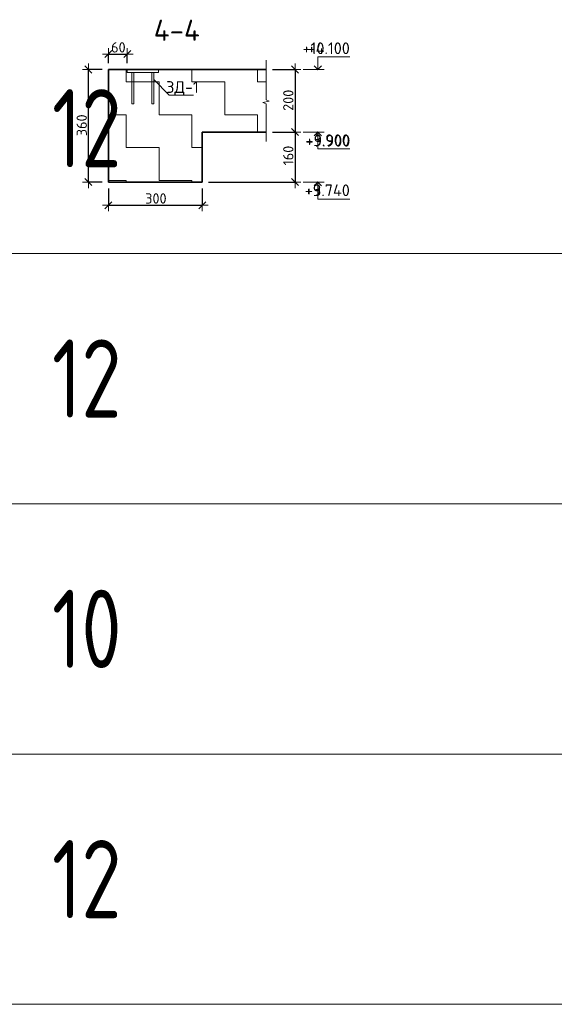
# Model space of a CAD drawing. Header units: metres. Extents: x -38 to 97, y -15 to 21.
# Tile 99 of 114: x 75.89 to 77.6, y 10.07 to 13.22. Entities that reach past the tile are written whole.
import ezdxf

# ---------------------------------------------------------------- set-up
doc = ezdxf.new("R2010")
doc.units = ezdxf.units.M
doc.header["$PDMODE"] = 65
for name, color, linetype, lineweight in [('XR$3$Перекрытие_ Сборный элемент', 7, 'Continuous', 35), ('XR$3$Размерная линия_ общее', 7, 'Continuous', 13), ('XR$3$Текст_ общее_1', 7, 'Continuous', 13), ('XR$5$Перекрытие_ Сборный элемент', 7, 'Continuous', 35), ('XR$5$Размерная линия_ общее', 7, 'Continuous', 13), ('XR$5$Текст_ общее_1', 7, 'Continuous', 13)]:
    doc.layers.add(name, color=color, linetype=linetype, lineweight=lineweight)
doc.styles.add('ISOCPEUR', font='txt')
doc.dimstyles.new('DIMSTYLE_11', dxfattribs={"dimtxt": 0.033, "dimasz": 0.0375, "dimexe": 0, "dimexo": 0, "dimgap": 0.0165, "dimtad": 2, "dimdec": 0, "dimlfac": 1000, "dimrnd": 1, "dimzin": 12, "dimdsep": 46, "dimtxsty": 'ISOCPEUR', "dimblk1": 'ALL_ML_STRICH', "dimblk2": 'ALL_ML_STRICH', "dimsah": 1, "dimcen": 0, "dimclrd": 7, "dimclre": 256, "dimclrt": 7, "dimadec": 0, "dimazin": 0, "dimtfac": 1, "dimtdec": 0, "dimtix": 1, "dimtmove": 2, "dimatfit": 3, "dimfxl": 0, "dimtvp": 1.2, "dimtzin": 0, "dimlwd": 0, "dimlwe": -3, "dimarcsym": 0})
doc.dimstyles.new('DIMSTYLE_8', dxfattribs={"dimtxt": 0.033, "dimasz": 0.0375, "dimexe": 0, "dimexo": 0, "dimgap": 0.0165, "dimtad": 2, "dimdec": 0, "dimlfac": 1000, "dimrnd": 1, "dimzin": 12, "dimdsep": 46, "dimtxsty": 'ISOCPEUR', "dimblk1": 'ALL_ML_STRICH', "dimblk2": 'ALL_ML_STRICH', "dimsah": 1, "dimcen": 0, "dimclrd": 7, "dimclre": 256, "dimclrt": 7, "dimadec": 0, "dimazin": 0, "dimtfac": 1, "dimtdec": 0, "dimtix": 1, "dimtmove": 2, "dimatfit": 3, "dimfxl": 0, "dimtzin": 0, "dimlwd": 0, "dimlwe": -3, "dimarcsym": 0})
pattern_1 = [(0, (0.21, 0.21), (0.105, 0.105), [0.105, -0.105]), (90, (0.21, 0.21), (-0.105, 0.105), [0.105, -0.105])]

# ---------------------------------------------------------------- blocks, each defined once
blk = doc.blocks.new('ЭЛЕМЕНТ_УЗОРА_5')
at = {"color": 7, "linetype": 'Continuous', "lineweight": 13, "transparency": 33554687}
blk.add_line((76.6772, 12.8295), (76.6772, 12.8295), dxfattribs=at)
blk.add_lwpolyline([(76.6772, 13.0895), (76.6772, 12.9623), (76.6872, 12.9587), (76.6672, 12.9538), (76.6772, 12.9496), (76.6772, 12.8295)], dxfattribs=at)
blk = doc.blocks.new('СЛОЖНЫЙ_ОБЪЕКТ_9')
at = {"color": 7, "linetype": 'Continuous', "lineweight": 13, "transparency": 33554687}
blk.add_line((76.8625, 13.0595), (76.7959, 13.0595), dxfattribs=at)
blk.add_lwpolyline([(76.8425, 13.0595), (76.8425, 13.0995), (76.9449, 13.0995)], dxfattribs=at)
at = {"color": 7, "linetype": 'Continuous', "lineweight": 35, "transparency": 33554687}
blk.add_lwpolyline([(76.8304, 13.0716), (76.8425, 13.0595), (76.8546, 13.0716)], dxfattribs=at)
blk = doc.blocks.new('СЛОЖНЫЙ_ОБЪЕКТ_10')
at = {"color": 7, "linetype": 'Continuous', "lineweight": 13, "transparency": 33554687}
blk.add_line((76.8625, 12.8595), (76.7959, 12.8595), dxfattribs=at)
at = {"color": 7, "linetype": 'Continuous', "lineweight": 35, "transparency": 33554687}
blk.add_lwpolyline([(76.8304, 12.8474), (76.8425, 12.8595), (76.8546, 12.8474)], dxfattribs=at)
at = {"color": 7, "linetype": 'Continuous', "lineweight": 13, "transparency": 33554687}
blk.add_lwpolyline([(76.8425, 12.8595), (76.8425, 12.8055), (76.9449, 12.8055)], dxfattribs=at)
blk = doc.blocks.new('СЛОЖНЫЙ_ОБЪЕКТ_11')
at = {"color": 7, "linetype": 'Continuous', "lineweight": 13, "transparency": 33554687}
blk.add_line((76.8625, 12.6995), (76.7959, 12.6995), dxfattribs=at)
at = {"color": 7, "linetype": 'Continuous', "lineweight": 35, "transparency": 33554687}
blk.add_lwpolyline([(76.8304, 12.6874), (76.8425, 12.6995), (76.8546, 12.6874)], dxfattribs=at)
at = {"color": 7, "linetype": 'Continuous', "lineweight": 13, "transparency": 33554687}
blk.add_lwpolyline([(76.8425, 12.6995), (76.8425, 12.6455), (76.9449, 12.6455)], dxfattribs=at)
blk = doc.blocks.new('ALL_ML_STRICH')
at = {"color": 0, "linetype": 'ByBlock', "lineweight": -2}
for p, q in [((-1, 0), (0.5, 0)), ((-0.3, -0.3), (0.3, 0.3)), ((0, -0.5), (0, 0.5))]:
    blk.add_line(p, q, dxfattribs=at)
blk = doc.blocks.new('*D109')
at = {"layer": 'DEFPOINTS', "color": 7, "linetype": 'Continuous', "lineweight": 13, "transparency": 33554687}
for p in [(76.6772, 13.0595), (76.7696, 13.0595), (76.6772, 12.8595)]:
    blk.add_point(p, dxfattribs=at)
at = {"layer": 'XR$3$Размерная линия_ общее', "color": 253, "linetype": 'Continuous', "lineweight": -2, "true_color": 0xa0a0a0, "transparency": 33554687}
for p, q in [((76.6972, 13.0595), (76.7696, 13.0595)), ((76.6972, 12.8595), (76.7696, 12.8595))]:
    blk.add_line(p, q, dxfattribs=at)
at = {"layer": 'XR$3$Размерная линия_ общее', "color": 7, "linetype": 'Continuous', "lineweight": -2, "transparency": 33554687}
blk.add_line((76.7696, 13.0595), (76.7696, 12.8595), dxfattribs=at)
at = {"layer": 'XR$3$Размерная линия_ общее', "color": 7, "linetype": 'Continuous', "lineweight": 13, "transparency": 33554687, "xscale": 0.0375, "yscale": 0.0375, "zscale": 0.0375}
for p, rotation in [((76.7696, 13.0595), 90), ((76.7696, 12.8595), 270)]:
    blk.add_blockref('ALL_ML_STRICH', p, dxfattribs=dict(at, rotation=rotation))
at = {"layer": 'XR$3$Размерная линия_ общее', "color": 7, "linetype": 'Continuous', "lineweight": 13, "transparency": 33554687, "insert": (76.7481, 12.9611), "char_height": 0.033, "width": 0.099, "attachment_point": 5, "rotation": 90, "style": 'ISOCPEUR'}
blk.add_mtext('\\A1;{200}', dxfattribs=at)
blk = doc.blocks.new('*D110')
at = {"layer": 'DEFPOINTS', "color": 7, "linetype": 'Continuous', "lineweight": 13, "transparency": 33554687}
for p in [(76.6772, 12.8595), (76.7696, 12.8595), (76.473, 12.6995)]:
    blk.add_point(p, dxfattribs=at)
at = {"layer": 'XR$3$Размерная линия_ общее', "color": 253, "linetype": 'Continuous', "lineweight": -2, "true_color": 0xa0a0a0, "transparency": 33554687}
for p, q in [((76.6972, 12.8595), (76.7696, 12.8595)), ((76.493, 12.6995), (76.7696, 12.6995))]:
    blk.add_line(p, q, dxfattribs=at)
at = {"layer": 'XR$3$Размерная линия_ общее', "color": 7, "linetype": 'Continuous', "lineweight": -2, "transparency": 33554687}
blk.add_line((76.7696, 12.8595), (76.7696, 12.6995), dxfattribs=at)
at = {"layer": 'XR$3$Размерная линия_ общее', "color": 7, "linetype": 'Continuous', "lineweight": 13, "transparency": 33554687, "xscale": 0.0375, "yscale": 0.0375, "zscale": 0.0375}
for p, rotation in [((76.7696, 12.8595), 90), ((76.7696, 12.6995), 270)]:
    blk.add_blockref('ALL_ML_STRICH', p, dxfattribs=dict(at, rotation=rotation))
at = {"layer": 'XR$3$Размерная линия_ общее', "color": 7, "linetype": 'Continuous', "lineweight": 13, "transparency": 33554687, "insert": (76.7481, 12.7844), "char_height": 0.033, "width": 0.099, "attachment_point": 5, "rotation": 90, "style": 'ISOCPEUR'}
blk.add_mtext('\\A1;{160}', dxfattribs=at)
blk = doc.blocks.new('*D111')
at = {"layer": 'DEFPOINTS', "color": 7, "linetype": 'Continuous', "lineweight": 13, "transparency": 33554687}
for p in [(76.173, 13.0595), (76.109, 12.6995), (76.173, 12.6995)]:
    blk.add_point(p, dxfattribs=at)
at = {"layer": 'XR$3$Размерная линия_ общее', "color": 253, "linetype": 'Continuous', "lineweight": -2, "true_color": 0xa0a0a0, "transparency": 33554687}
for p, q in [((76.153, 13.0595), (76.109, 13.0595)), ((76.153, 12.6995), (76.109, 12.6995))]:
    blk.add_line(p, q, dxfattribs=at)
at = {"layer": 'XR$3$Размерная линия_ общее', "color": 7, "linetype": 'Continuous', "lineweight": -2, "transparency": 33554687}
blk.add_line((76.109, 12.6995), (76.109, 13.0595), dxfattribs=at)
at = {"layer": 'XR$3$Размерная линия_ общее', "color": 7, "linetype": 'Continuous', "lineweight": 13, "transparency": 33554687, "xscale": 0.0375, "yscale": 0.0375, "zscale": 0.0375}
for p, rotation in [((76.109, 13.0595), 90), ((76.109, 12.6995), 270)]:
    blk.add_blockref('ALL_ML_STRICH', p, dxfattribs=dict(at, rotation=rotation))
at = {"layer": 'XR$3$Размерная линия_ общее', "color": 7, "linetype": 'Continuous', "lineweight": 13, "transparency": 33554687, "insert": (76.0875, 12.8811), "char_height": 0.033, "width": 0.099, "attachment_point": 5, "rotation": 90, "style": 'ISOCPEUR'}
blk.add_mtext('\\A1;{360}', dxfattribs=at)
blk = doc.blocks.new('*D112')
at = {"layer": 'DEFPOINTS', "color": 7, "linetype": 'Continuous', "lineweight": 13, "transparency": 33554687}
for p in [(76.173, 12.6995), (76.473, 12.6995), (76.173, 12.6258)]:
    blk.add_point(p, dxfattribs=at)
at = {"layer": 'XR$3$Размерная линия_ общее', "color": 253, "linetype": 'Continuous', "lineweight": -2, "true_color": 0xa0a0a0, "transparency": 33554687}
for p, q in [((76.173, 12.6795), (76.173, 12.6258)), ((76.473, 12.6795), (76.473, 12.6258))]:
    blk.add_line(p, q, dxfattribs=at)
at = {"layer": 'XR$3$Размерная линия_ общее', "color": 7, "linetype": 'Continuous', "lineweight": -2, "transparency": 33554687}
blk.add_line((76.173, 12.6258), (76.473, 12.6258), dxfattribs=at)
at = {"layer": 'XR$3$Размерная линия_ общее', "color": 7, "linetype": 'Continuous', "lineweight": 13, "transparency": 33554687, "xscale": 0.0375, "yscale": 0.0375, "zscale": 0.0375, "rotation": 180}
blk.add_blockref('ALL_ML_STRICH', (76.173, 12.6258), dxfattribs=at)
at = {"layer": 'XR$3$Размерная линия_ общее', "color": 7, "linetype": 'Continuous', "lineweight": 13, "transparency": 33554687, "xscale": 0.0375, "yscale": 0.0375, "zscale": 0.0375}
blk.add_blockref('ALL_ML_STRICH', (76.473, 12.6258), dxfattribs=at)
at = {"layer": 'XR$3$Размерная линия_ общее', "color": 7, "linetype": 'Continuous', "lineweight": 13, "transparency": 33554687, "insert": (76.3247, 12.6473), "char_height": 0.033, "width": 0.099, "attachment_point": 5, "style": 'ISOCPEUR'}
blk.add_mtext('\\A1;{300}', dxfattribs=at)
blk = doc.blocks.new('СЛОЖНЫЙ_ОБЪЕКТ_39')
at = {"layer": 'XR$3$Перекрытие_ Сборный элемент', "color": 7, "linetype": 'Continuous', "lineweight": 13, "transparency": 33554687}
for points in [[(76.333, 13.0495), (76.233, 13.0495), (76.233, 13.0595), (76.333, 13.0595), (76.333, 13.0495)], [(76.248, 13.0495), (76.254, 13.0495), (76.254, 12.9495), (76.248, 12.9495), (76.248, 13.0495)], [(76.318, 13.0495), (76.312, 13.0495), (76.312, 12.9495), (76.318, 12.9495), (76.318, 13.0495)]]:
    blk.add_lwpolyline(points, close=True, dxfattribs=at)
blk = doc.blocks.new('*D229')
at = {"layer": 'DEFPOINTS', "color": 7, "linetype": 'Continuous', "lineweight": 13, "transparency": 33554687}
for p in [(76.173, 13.1087), (76.173, 13.0595), (76.233, 13.0595)]:
    blk.add_point(p, dxfattribs=at)
at = {"layer": 'XR$3$Размерная линия_ общее', "color": 253, "linetype": 'Continuous', "lineweight": -2, "true_color": 0xa0a0a0, "transparency": 33554687}
for p, q in [((76.173, 13.0795), (76.173, 13.1087)), ((76.233, 13.0795), (76.233, 13.1087))]:
    blk.add_line(p, q, dxfattribs=at)
at = {"layer": 'XR$3$Размерная линия_ общее', "color": 7, "linetype": 'Continuous', "lineweight": -2, "transparency": 33554687}
blk.add_line((76.173, 13.1087), (76.233, 13.1087), dxfattribs=at)
at = {"layer": 'XR$3$Размерная линия_ общее', "color": 7, "linetype": 'Continuous', "lineweight": 13, "transparency": 33554687, "xscale": 0.0375, "yscale": 0.0375, "zscale": 0.0375, "rotation": 180}
blk.add_blockref('ALL_ML_STRICH', (76.173, 13.1087), dxfattribs=at)
at = {"layer": 'XR$3$Размерная линия_ общее', "color": 7, "linetype": 'Continuous', "lineweight": 13, "transparency": 33554687, "xscale": 0.0375, "yscale": 0.0375, "zscale": 0.0375}
blk.add_blockref('ALL_ML_STRICH', (76.233, 13.1087), dxfattribs=at)
at = {"layer": 'XR$3$Размерная линия_ общее', "color": 7, "linetype": 'Continuous', "lineweight": 13, "transparency": 33554687, "insert": (76.2047, 13.1302), "char_height": 0.033, "width": 0.066, "attachment_point": 5, "style": 'ISOCPEUR'}
blk.add_mtext('\\A1;{60}', dxfattribs=at)
blk = doc.blocks.new('СЛОЖНЫЙ_ОБЪЕКТ_66')
at = {"color": 7, "linetype": 'Continuous', "lineweight": 13, "transparency": 33554687}
blk.add_line((76.8625, 13.0595), (76.7959, 13.0595), dxfattribs=at)
blk.add_lwpolyline([(76.8425, 13.0595), (76.8425, 13.0995), (76.9449, 13.0995)], dxfattribs=at)
at = {"color": 7, "linetype": 'Continuous', "lineweight": 35, "transparency": 33554687}
blk.add_lwpolyline([(76.8304, 13.0716), (76.8425, 13.0595), (76.8546, 13.0716)], dxfattribs=at)
blk = doc.blocks.new('СЛОЖНЫЙ_ОБЪЕКТ_67')
at = {"color": 7, "linetype": 'Continuous', "lineweight": 13, "transparency": 33554687}
blk.add_line((76.8625, 12.8595), (76.7959, 12.8595), dxfattribs=at)
at = {"color": 7, "linetype": 'Continuous', "lineweight": 35, "transparency": 33554687}
blk.add_lwpolyline([(76.8304, 12.8474), (76.8425, 12.8595), (76.8546, 12.8474)], dxfattribs=at)
at = {"color": 7, "linetype": 'Continuous', "lineweight": 13, "transparency": 33554687}
blk.add_lwpolyline([(76.8425, 12.8595), (76.8425, 12.8055), (76.9449, 12.8055)], dxfattribs=at)
blk = doc.blocks.new('СЛОЖНЫЙ_ОБЪЕКТ_68')
at = {"color": 7, "linetype": 'Continuous', "lineweight": 13, "transparency": 33554687}
blk.add_line((76.8625, 12.6995), (76.7959, 12.6995), dxfattribs=at)
at = {"color": 7, "linetype": 'Continuous', "lineweight": 35, "transparency": 33554687}
blk.add_lwpolyline([(76.8304, 12.6874), (76.8425, 12.6995), (76.8546, 12.6874)], dxfattribs=at)
at = {"color": 7, "linetype": 'Continuous', "lineweight": 13, "transparency": 33554687}
blk.add_lwpolyline([(76.8425, 12.6995), (76.8425, 12.6455), (76.9449, 12.6455)], dxfattribs=at)
blk = doc.blocks.new('ЭЛЕМЕНТ_УЗОРА_27')
at = {"color": 7, "linetype": 'Continuous', "lineweight": 13, "transparency": 33554687}
blk.add_line((76.6772, 12.8295), (76.6772, 12.8295), dxfattribs=at)
blk.add_lwpolyline([(76.6772, 13.0895), (76.6772, 12.9623), (76.6872, 12.9587), (76.6672, 12.9538), (76.6772, 12.9496), (76.6772, 12.8295)], dxfattribs=at)
blk = doc.blocks.new('*D594')
at = {"layer": 'DEFPOINTS', "color": 7, "linetype": 'Continuous', "lineweight": 13, "transparency": 33554687}
for p in [(76.6772, 13.0595), (76.7696, 13.0595), (76.6772, 12.8595)]:
    blk.add_point(p, dxfattribs=at)
at = {"layer": 'XR$5$Размерная линия_ общее', "color": 253, "linetype": 'Continuous', "lineweight": -2, "true_color": 0xa0a0a0, "transparency": 33554687}
for p, q in [((76.6972, 13.0595), (76.7696, 13.0595)), ((76.6972, 12.8595), (76.7696, 12.8595))]:
    blk.add_line(p, q, dxfattribs=at)
at = {"layer": 'XR$5$Размерная линия_ общее', "color": 7, "linetype": 'Continuous', "lineweight": -2, "transparency": 33554687}
blk.add_line((76.7696, 13.0595), (76.7696, 12.8595), dxfattribs=at)
at = {"layer": 'XR$5$Размерная линия_ общее', "color": 7, "linetype": 'Continuous', "lineweight": 13, "transparency": 33554687, "xscale": 0.0375, "yscale": 0.0375, "zscale": 0.0375}
for p, rotation in [((76.7696, 13.0595), 90), ((76.7696, 12.8595), 270)]:
    blk.add_blockref('ALL_ML_STRICH', p, dxfattribs=dict(at, rotation=rotation))
at = {"layer": 'XR$5$Размерная линия_ общее', "color": 7, "linetype": 'Continuous', "lineweight": 13, "transparency": 33554687, "insert": (76.7481, 12.9611), "char_height": 0.033, "width": 0.099, "attachment_point": 5, "rotation": 90, "style": 'ISOCPEUR'}
blk.add_mtext('\\A1;{200}', dxfattribs=at)
blk = doc.blocks.new('*D595')
at = {"layer": 'DEFPOINTS', "color": 7, "linetype": 'Continuous', "lineweight": 13, "transparency": 33554687}
for p in [(76.6772, 12.8595), (76.7696, 12.8595), (76.473, 12.6995)]:
    blk.add_point(p, dxfattribs=at)
at = {"layer": 'XR$5$Размерная линия_ общее', "color": 253, "linetype": 'Continuous', "lineweight": -2, "true_color": 0xa0a0a0, "transparency": 33554687}
for p, q in [((76.6972, 12.8595), (76.7696, 12.8595)), ((76.493, 12.6995), (76.7696, 12.6995))]:
    blk.add_line(p, q, dxfattribs=at)
at = {"layer": 'XR$5$Размерная линия_ общее', "color": 7, "linetype": 'Continuous', "lineweight": -2, "transparency": 33554687}
blk.add_line((76.7696, 12.8595), (76.7696, 12.6995), dxfattribs=at)
at = {"layer": 'XR$5$Размерная линия_ общее', "color": 7, "linetype": 'Continuous', "lineweight": 13, "transparency": 33554687, "xscale": 0.0375, "yscale": 0.0375, "zscale": 0.0375}
for p, rotation in [((76.7696, 12.8595), 90), ((76.7696, 12.6995), 270)]:
    blk.add_blockref('ALL_ML_STRICH', p, dxfattribs=dict(at, rotation=rotation))
at = {"layer": 'XR$5$Размерная линия_ общее', "color": 7, "linetype": 'Continuous', "lineweight": 13, "transparency": 33554687, "insert": (76.7481, 12.7844), "char_height": 0.033, "width": 0.099, "attachment_point": 5, "rotation": 90, "style": 'ISOCPEUR'}
blk.add_mtext('\\A1;{160}', dxfattribs=at)
blk = doc.blocks.new('*D596')
at = {"layer": 'DEFPOINTS', "color": 7, "linetype": 'Continuous', "lineweight": 13, "transparency": 33554687}
for p in [(76.173, 13.0595), (76.109, 12.6995), (76.173, 12.6995)]:
    blk.add_point(p, dxfattribs=at)
at = {"layer": 'XR$5$Размерная линия_ общее', "color": 253, "linetype": 'Continuous', "lineweight": -2, "true_color": 0xa0a0a0, "transparency": 33554687}
for p, q in [((76.153, 13.0595), (76.109, 13.0595)), ((76.153, 12.6995), (76.109, 12.6995))]:
    blk.add_line(p, q, dxfattribs=at)
at = {"layer": 'XR$5$Размерная линия_ общее', "color": 7, "linetype": 'Continuous', "lineweight": -2, "transparency": 33554687}
blk.add_line((76.109, 12.6995), (76.109, 13.0595), dxfattribs=at)
at = {"layer": 'XR$5$Размерная линия_ общее', "color": 7, "linetype": 'Continuous', "lineweight": 13, "transparency": 33554687, "xscale": 0.0375, "yscale": 0.0375, "zscale": 0.0375}
for p, rotation in [((76.109, 13.0595), 90), ((76.109, 12.6995), 270)]:
    blk.add_blockref('ALL_ML_STRICH', p, dxfattribs=dict(at, rotation=rotation))
at = {"layer": 'XR$5$Размерная линия_ общее', "color": 7, "linetype": 'Continuous', "lineweight": 13, "transparency": 33554687, "insert": (76.0875, 12.8811), "char_height": 0.033, "width": 0.099, "attachment_point": 5, "rotation": 90, "style": 'ISOCPEUR'}
blk.add_mtext('\\A1;{360}', dxfattribs=at)
blk = doc.blocks.new('*D597')
at = {"layer": 'DEFPOINTS', "color": 7, "linetype": 'Continuous', "lineweight": 13, "transparency": 33554687}
for p in [(76.173, 12.6995), (76.473, 12.6995), (76.173, 12.6258)]:
    blk.add_point(p, dxfattribs=at)
at = {"layer": 'XR$5$Размерная линия_ общее', "color": 253, "linetype": 'Continuous', "lineweight": -2, "true_color": 0xa0a0a0, "transparency": 33554687}
for p, q in [((76.173, 12.6795), (76.173, 12.6258)), ((76.473, 12.6795), (76.473, 12.6258))]:
    blk.add_line(p, q, dxfattribs=at)
at = {"layer": 'XR$5$Размерная линия_ общее', "color": 7, "linetype": 'Continuous', "lineweight": -2, "transparency": 33554687}
blk.add_line((76.173, 12.6258), (76.473, 12.6258), dxfattribs=at)
at = {"layer": 'XR$5$Размерная линия_ общее', "color": 7, "linetype": 'Continuous', "lineweight": 13, "transparency": 33554687, "xscale": 0.0375, "yscale": 0.0375, "zscale": 0.0375, "rotation": 180}
blk.add_blockref('ALL_ML_STRICH', (76.173, 12.6258), dxfattribs=at)
at = {"layer": 'XR$5$Размерная линия_ общее', "color": 7, "linetype": 'Continuous', "lineweight": 13, "transparency": 33554687, "xscale": 0.0375, "yscale": 0.0375, "zscale": 0.0375}
blk.add_blockref('ALL_ML_STRICH', (76.473, 12.6258), dxfattribs=at)
at = {"layer": 'XR$5$Размерная линия_ общее', "color": 7, "linetype": 'Continuous', "lineweight": 13, "transparency": 33554687, "insert": (76.3247, 12.6473), "char_height": 0.033, "width": 0.099, "attachment_point": 5, "style": 'ISOCPEUR'}
blk.add_mtext('\\A1;{300}', dxfattribs=at)
blk = doc.blocks.new('СЛОЖНЫЙ_ОБЪЕКТ_80')
at = {"layer": 'XR$5$Перекрытие_ Сборный элемент', "color": 7, "linetype": 'Continuous', "lineweight": 13, "transparency": 33554687}
for points in [[(76.333, 13.0495), (76.233, 13.0495), (76.233, 13.0595), (76.333, 13.0595), (76.333, 13.0495)], [(76.248, 13.0495), (76.254, 13.0495), (76.254, 12.9495), (76.248, 12.9495), (76.248, 13.0495)], [(76.318, 13.0495), (76.312, 13.0495), (76.312, 12.9495), (76.318, 12.9495), (76.318, 13.0495)]]:
    blk.add_lwpolyline(points, close=True, dxfattribs=at)
blk = doc.blocks.new('*D604')
at = {"layer": 'DEFPOINTS', "color": 7, "linetype": 'Continuous', "lineweight": 13, "transparency": 33554687}
for p in [(76.173, 13.1087), (76.173, 13.0595), (76.233, 13.0595)]:
    blk.add_point(p, dxfattribs=at)
at = {"layer": 'XR$5$Размерная линия_ общее', "color": 253, "linetype": 'Continuous', "lineweight": -2, "true_color": 0xa0a0a0, "transparency": 33554687}
for p, q in [((76.173, 13.0795), (76.173, 13.1087)), ((76.233, 13.0795), (76.233, 13.1087))]:
    blk.add_line(p, q, dxfattribs=at)
at = {"layer": 'XR$5$Размерная линия_ общее', "color": 7, "linetype": 'Continuous', "lineweight": -2, "transparency": 33554687}
blk.add_line((76.173, 13.1087), (76.233, 13.1087), dxfattribs=at)
at = {"layer": 'XR$5$Размерная линия_ общее', "color": 7, "linetype": 'Continuous', "lineweight": 13, "transparency": 33554687, "xscale": 0.0375, "yscale": 0.0375, "zscale": 0.0375, "rotation": 180}
blk.add_blockref('ALL_ML_STRICH', (76.173, 13.1087), dxfattribs=at)
at = {"layer": 'XR$5$Размерная линия_ общее', "color": 7, "linetype": 'Continuous', "lineweight": 13, "transparency": 33554687, "xscale": 0.0375, "yscale": 0.0375, "zscale": 0.0375}
blk.add_blockref('ALL_ML_STRICH', (76.233, 13.1087), dxfattribs=at)
at = {"layer": 'XR$5$Размерная линия_ общее', "color": 7, "linetype": 'Continuous', "lineweight": 13, "transparency": 33554687, "insert": (76.2047, 13.1302), "char_height": 0.033, "width": 0.066, "attachment_point": 5, "style": 'ISOCPEUR'}
blk.add_mtext('\\A1;{60}', dxfattribs=at)

msp = doc.modelspace()

# ---------------------------------------------------------------- hatches: boundary and pattern name
at = {"linetype": 'Continuous', "lineweight": 13, "transparency": 33554687}
h = msp.add_hatch(dxfattribs=at)
h.set_pattern_fill('____', scale=0.105, style=0, pattern_type=2)
h.set_pattern_definition(pattern_1)
h.paths.add_polyline_path([(76.173, 13.0595), (76.173, 12.6995), (76.473, 12.6995), (76.473, 12.8595), (76.6772, 12.8595), (76.6772, 13.0595)], flags=0)
h = msp.add_hatch(dxfattribs=at)
h.set_pattern_fill('____', scale=0.105, style=0, pattern_type=2)
h.set_pattern_definition(pattern_1)
h.paths.add_polyline_path([(76.173, 13.0595), (76.173, 12.6995), (76.473, 12.6995), (76.473, 12.8595), (76.6772, 12.8595), (76.6772, 13.0595)], flags=0)

# ---------------------------------------------------------------- linework, layer by layer
at = {"color": 7, "linetype": 'Continuous', "lineweight": 35, "transparency": 33554687}
for p, q in [((76.173, 13.0595), (76.173, 12.8595)), ((76.6772, 13.0595), (76.173, 13.0595)), ((76.173, 13.0595), (76.173, 12.8595)), ((76.6772, 13.0595), (76.173, 13.0595)), ((76.173, 12.8595), (76.173, 12.6995)), ((76.173, 12.8595), (76.173, 12.6995)), ((76.473, 12.6995), (76.473, 12.8595)), ((76.473, 12.8595), (76.6772, 12.8595)), ((76.473, 12.6995), (76.473, 12.8595)), ((76.473, 12.8595), (76.6772, 12.8595)), ((76.173, 12.6995), (76.473, 12.6995)), ((76.173, 12.6995), (76.473, 12.6995))]:
    msp.add_line(p, q, dxfattribs=at)
at = {"color": 7, "linetype": 'Continuous', "lineweight": 13, "transparency": 33554687}
for p, q in [((86.4198, 12.4717), (67.9198, 12.4717)), ((86.4198, 11.6717), (67.9198, 11.6717)), ((86.4198, 10.8717), (67.9198, 10.8717)), ((86.4198, 10.0717), (67.9198, 10.0717))]:
    msp.add_line(p, q, dxfattribs=at)
msp.add_lwpolyline([(76.318, 13.0273), (76.3675, 12.9778), (76.4454, 12.9778)], dxfattribs=at)
msp.add_lwpolyline([(76.318, 13.0273), (76.3675, 12.9778), (76.4454, 12.9778)], dxfattribs=at)

# ---------------------------------------------------------------- block references
at = {"color": 7, "linetype": 'Continuous', "lineweight": 35, "transparency": 33554687}
for name in ['СЛОЖНЫЙ_ОБЪЕКТ_9', 'СЛОЖНЫЙ_ОБЪЕКТ_66', 'СЛОЖНЫЙ_ОБЪЕКТ_10', 'СЛОЖНЫЙ_ОБЪЕКТ_67', 'СЛОЖНЫЙ_ОБЪЕКТ_11', 'СЛОЖНЫЙ_ОБЪЕКТ_68']:
    msp.add_blockref(name, (0, 0), dxfattribs=at)
at = {"color": 7, "linetype": 'Continuous', "lineweight": 13, "transparency": 33554687}
for name in ['ЭЛЕМЕНТ_УЗОРА_5', 'ЭЛЕМЕНТ_УЗОРА_27']:
    msp.add_blockref(name, (0, 0), dxfattribs=at)
at = {"layer": 'XR$3$Перекрытие_ Сборный элемент', "color": 7, "linetype": 'Continuous', "lineweight": 13, "transparency": 33554687}
msp.add_blockref('СЛОЖНЫЙ_ОБЪЕКТ_39', (0, 0), dxfattribs=at)
at = {"layer": 'XR$5$Перекрытие_ Сборный элемент', "color": 7, "linetype": 'Continuous', "lineweight": 13, "transparency": 33554687}
msp.add_blockref('СЛОЖНЫЙ_ОБЪЕКТ_80', (0, 0), dxfattribs=at)

# ---------------------------------------------------------------- texts
at = {"color": 7, "linetype": 'Continuous', "lineweight": 50, "transparency": 33554687, "insert": (76.3915, 13.1849), "char_height": 0.0675, "width": 0.1863, "attachment_point": 5, "style": 'ISOCPEUR'}
msp.add_mtext('\\A1;{\\fISOCPEUR|i0|b0;\\H0.067500;\\W1.000000;\\C7;4-4}\\P', dxfattribs=at)
msp.add_mtext('\\A1;{\\fISOCPEUR|i0|b0;\\H0.067500;\\W1.000000;\\C7;4-4}\\P', dxfattribs=at)
at = {"color": 7, "linetype": 'Continuous', "lineweight": 13, "transparency": 33554687, "char_height": 0.0375, "attachment_point": 9, "style": 'ISOCPEUR'}
for s, insert, width in [('\\A1;{\\fISOCPEUR|i0|b0;\\H0.037500;\\W1.000000;\\C7;+10.100}\\P', (76.9449, 13.1087), 0.170106), ('\\A1;{\\fISOCPEUR|i0|b0;\\H0.037500;\\W1.000000;\\C7;+4.100}\\P', (76.9449, 13.1087), 0.155671), ('\\A1;{\\fISOCPEUR|i0|b0;\\H0.037500;\\W1.000000;\\C7;+3.900}\\P', (76.9449, 12.8147), 0.160312), ('\\A1;{\\fISOCPEUR|i0|b0;\\H0.037500;\\W1.000000;\\C7;+9.900}\\P', (76.9466, 12.8129), 0.160312), ('\\A1;{\\fISOCPEUR|i0|b0;\\H0.037500;\\W1.000000;\\C7;+3.740}\\P', (76.9449, 12.6547), 0.164085), ('\\A1;{\\fISOCPEUR|i0|b0;\\H0.037500;\\W1.000000;\\C7;+9.740}\\P', (76.9449, 12.6547), 0.164085)]:
    msp.add_mtext(s, dxfattribs=dict(at, insert=insert, width=width))
at = {"color": 7, "linetype": 'Continuous', "lineweight": 35, "transparency": 33554687, "char_height": 0.25, "width": 0.393567, "attachment_point": 7, "style": 'ISOCPEUR'}
for s, insert in [('\\W0.75;12', (75.9925, 12.7467)), ('\\W0.75;12', (75.9925, 11.9467)), ('\\W0.75;10', (75.9925, 11.1467)), ('\\W0.75;12', (75.9925, 10.3467))]:
    msp.add_mtext(s, dxfattribs=dict(at, insert=insert))
at = {"layer": 'XR$3$Текст_ общее_1', "color": 7, "linetype": 'Continuous', "lineweight": 13, "transparency": 33554687, "insert": (76.4098, 12.9995), "char_height": 0.0375, "width": 0.123317, "attachment_point": 5, "style": 'ISOCPEUR'}
msp.add_mtext('\\A1;{\\fISOCPEUR|i0|b0;\\H0.037500;\\W1.000000;\\C7;ЗД-1}\\P', dxfattribs=at)
at = {"layer": 'XR$5$Текст_ общее_1', "color": 7, "linetype": 'Continuous', "lineweight": 13, "transparency": 33554687, "insert": (76.4098, 12.9995), "char_height": 0.0375, "width": 0.123317, "attachment_point": 5, "style": 'ISOCPEUR'}
msp.add_mtext('\\A1;{\\fISOCPEUR|i0|b0;\\H0.037500;\\W1.000000;\\C7;ЗД-1}\\P', dxfattribs=at)

# ---------------------------------------------------------------- dimensions: what is measured, and where the dimension line sits
at = {"layer": 'XR$3$Размерная линия_ общее', "color": 7, "linetype": 'Continuous', "lineweight": 13, "transparency": 33554687}
for base, p1, p2, dimstyle, picture, middle in [((76.233, 13.1087), (76.173, 13.0795), (76.233, 13.0795), 'DIMSTYLE_11', '*D229', (76.2047, 13.1302)), ((76.473, 12.6258), (76.173, 12.6795), (76.473, 12.6795), 'DIMSTYLE_8', '*D112', (76.3247, 12.6473))]:
    dim = msp.add_linear_dim(base=base, p1=p1, p2=p2, dimstyle=dimstyle, override={"dimpost": '<>', "dimclrd": 7, "dimclre": 253, "dimclrt": 7, "dimlwd": 0, "dimlwe": 65533}, dxfattribs=at)
    dim.commit()
    dim.dimension.update_dxf_attribs({"geometry": picture, "text_midpoint": middle, "dimtype": 160})
for base, p1, p2, angle, picture, middle in [((76.109, 13.0595), (76.153, 12.6995), (76.153, 13.0595), 90, '*D111', (76.0875, 12.8811)), ((76.7696, 12.8595), (76.6972, 13.0595), (76.6972, 12.8595), 270, '*D109', (76.7481, 12.9611)), ((76.7696, 12.6995), (76.6972, 12.8595), (76.493, 12.6995), 270, '*D110', (76.7481, 12.7844))]:
    dim = msp.add_linear_dim(base=base, p1=p1, p2=p2, angle=angle, dimstyle='DIMSTYLE_8', override={"dimpost": '<>', "dimclrd": 7, "dimclre": 253, "dimclrt": 7, "dimlwd": 0, "dimlwe": 65533}, dxfattribs=at)
    dim.commit()
    dim.dimension.update_dxf_attribs({"geometry": picture, "text_midpoint": middle, "dimtype": 160})
at = {"layer": 'XR$5$Размерная линия_ общее', "color": 7, "linetype": 'Continuous', "lineweight": 13, "transparency": 33554687}
for base, p1, p2, dimstyle, picture, middle in [((76.233, 13.1087), (76.173, 13.0795), (76.233, 13.0795), 'DIMSTYLE_11', '*D604', (76.2047, 13.1302)), ((76.473, 12.6258), (76.173, 12.6795), (76.473, 12.6795), 'DIMSTYLE_8', '*D597', (76.3247, 12.6473))]:
    dim = msp.add_linear_dim(base=base, p1=p1, p2=p2, dimstyle=dimstyle, override={"dimpost": '<>', "dimclrd": 7, "dimclre": 253, "dimclrt": 7, "dimlwd": 0, "dimlwe": 65533}, dxfattribs=at)
    dim.commit()
    dim.dimension.update_dxf_attribs({"geometry": picture, "text_midpoint": middle, "dimtype": 160})
for base, p1, p2, angle, picture, middle in [((76.109, 13.0595), (76.153, 12.6995), (76.153, 13.0595), 90, '*D596', (76.0875, 12.8811)), ((76.7696, 12.8595), (76.6972, 13.0595), (76.6972, 12.8595), 270, '*D594', (76.7481, 12.9611)), ((76.7696, 12.6995), (76.6972, 12.8595), (76.493, 12.6995), 270, '*D595', (76.7481, 12.7844))]:
    dim = msp.add_linear_dim(base=base, p1=p1, p2=p2, angle=angle, dimstyle='DIMSTYLE_8', override={"dimpost": '<>', "dimclrd": 7, "dimclre": 253, "dimclrt": 7, "dimlwd": 0, "dimlwe": 65533}, dxfattribs=at)
    dim.commit()
    dim.dimension.update_dxf_attribs({"geometry": picture, "text_midpoint": middle, "dimtype": 160})

doc.saveas('drawing.dxf')
